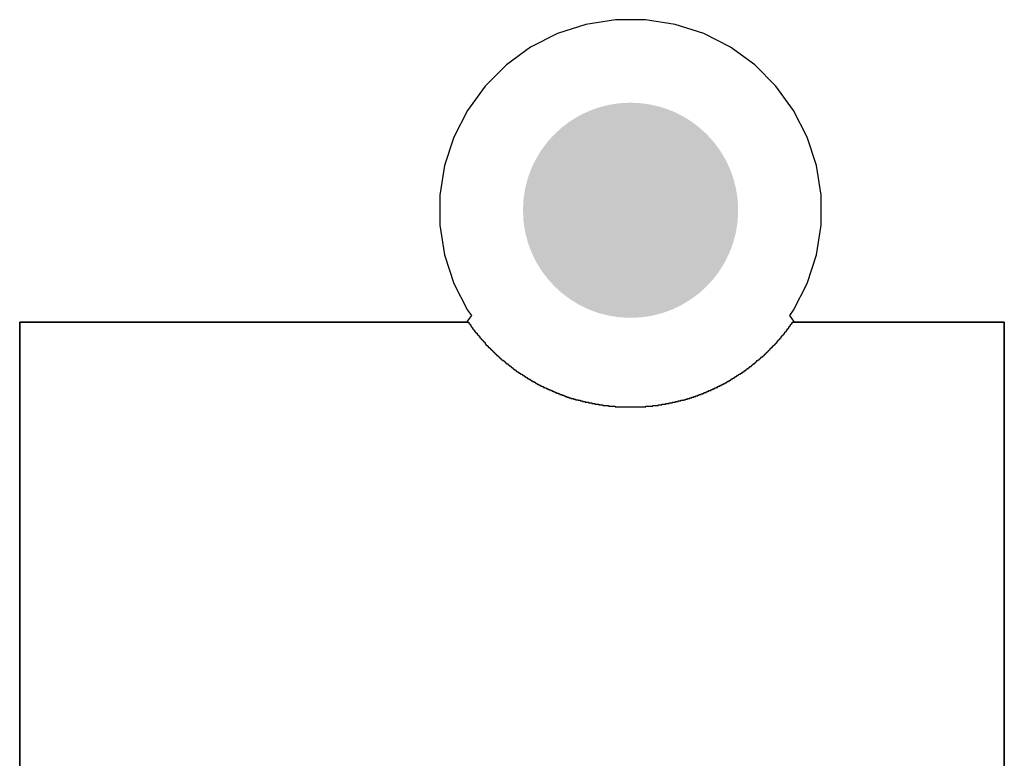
# Model space of a CAD drawing. Header units: inches. Extents: x 0 to 140, y 0 to 140.
# Tile 18 of 20: x 86 to 102, y 79 to 91. Entities that reach past the tile are written whole.
import ezdxf

# ---------------------------------------------------------------- set-up
doc = ezdxf.new("R2010")
doc.units = ezdxf.units.IN
doc.layers.add('BOTTOM', color=5, linetype='Continuous')
doc.layers.add('Pad Holes', color=156, linetype='Continuous')

msp = doc.modelspace()

# ---------------------------------------------------------------- hatches: boundary and pattern name
at = {"layer": 'BOTTOM'}
h = msp.add_hatch(color=5, dxfattribs=at)
edge = h.paths.add_edge_path()
edge.add_arc((95.93, 87.828), 1.5, 0, 360)
at = {"layer": 'Pad Holes'}
h = msp.add_hatch(color=7, dxfattribs=at)
edge = h.paths.add_edge_path()
edge.add_arc((95.93, 87.828), 1.75, 0, 360)

# ---------------------------------------------------------------- linework, layer by layer
at = {"layer": 'BOTTOM'}
for p, q in [((95.204, 90.852), (94.74, 90.701)), ((95.686, 90.928), (95.204, 90.852)), ((96.174, 90.928), (95.686, 90.928)), ((96.656, 90.852), (96.174, 90.928)), ((97.12, 90.701), (96.656, 90.852)), ((94.74, 90.701), (94.305, 90.479)), ((97.555, 90.479), (97.12, 90.701)), ((94.305, 90.479), (93.91, 90.192)), ((97.949, 90.192), (97.555, 90.479)), ((93.91, 90.192), (93.565, 89.847)), ((98.294, 89.847), (97.949, 90.192)), ((93.565, 89.847), (93.279, 89.453)), ((98.581, 89.453), (98.294, 89.847)), ((93.279, 89.453), (93.057, 89.018)), ((98.803, 89.018), (98.581, 89.453)), ((93.057, 89.018), (92.906, 88.554)), ((98.954, 88.554), (98.803, 89.018)), ((92.906, 88.554), (92.83, 88.072)), ((99.03, 88.072), (98.954, 88.554)), ((92.83, 88.072), (92.83, 87.584)), ((99.03, 87.584), (99.03, 88.072)), ((92.83, 87.584), (92.906, 87.102)), ((98.954, 87.102), (99.03, 87.584)), ((92.906, 87.102), (93.057, 86.638)), ((98.803, 86.638), (98.954, 87.102)), ((93.057, 86.638), (93.279, 86.203)), ((98.581, 86.203), (98.803, 86.638)), ((93.279, 86.203), (93.343, 86.115)), ((98.519, 86.117), (98.581, 86.203)), ((85.996, 73.212), (85.996, 86.007)), ((85.996, 86.007), (93.298, 86.007)), ((93.264, 86.007), (85.996, 86.007)), ((85.996, 86.007), (85.996, 73.227)), ((93.343, 86.115), (93.264, 86.007)), ((93.298, 86.007), (93.298, 85.985)), ((93.298, 85.985), (93.309, 85.985)), ((93.309, 85.985), (93.309, 85.975)), ((98.595, 86.007), (98.519, 86.117)), ((98.547, 85.975), (98.547, 85.985)), ((98.547, 85.985), (98.558, 85.985)), ((98.558, 85.985), (98.558, 86.007)), ((98.558, 86.007), (102.008, 86.007)), ((102.008, 86.007), (98.595, 86.007)), ((102.008, 86.007), (102.008, 73.212)), ((102.008, 73.227), (102.008, 86.007)), ((93.309, 85.975), (93.319, 85.975)), ((93.319, 85.975), (93.319, 85.964)), ((93.319, 85.964), (93.33, 85.964)), ((93.33, 85.964), (93.33, 85.943)), ((93.33, 85.943), (93.34, 85.943)), ((93.34, 85.943), (93.34, 85.932)), ((93.34, 85.932), (93.351, 85.932)), ((93.351, 85.932), (93.351, 85.922)), ((93.351, 85.922), (93.362, 85.922)), ((93.362, 85.922), (93.362, 85.901)), ((93.362, 85.901), (93.372, 85.901)), ((93.372, 85.901), (93.372, 85.89)), ((93.372, 85.89), (93.383, 85.89)), ((93.383, 85.89), (93.383, 85.88)), ((93.383, 85.88), (93.393, 85.88)), ((93.393, 85.88), (93.393, 85.858)), ((93.393, 85.858), (93.404, 85.858)), ((93.404, 85.858), (93.404, 85.848)), ((93.404, 85.848), (93.414, 85.848)), ((93.414, 85.848), (93.414, 85.837)), ((93.414, 85.837), (93.425, 85.837)), ((93.425, 85.837), (93.425, 85.827)), ((93.425, 85.827), (93.436, 85.827)), ((93.436, 85.827), (93.436, 85.805)), ((98.431, 85.816), (98.431, 85.837)), ((98.431, 85.837), (98.441, 85.837)), ((98.441, 85.837), (98.441, 85.848)), ((98.441, 85.848), (98.452, 85.848)), ((98.452, 85.848), (98.452, 85.858)), ((98.452, 85.858), (98.462, 85.858)), ((98.462, 85.858), (98.462, 85.869)), ((98.462, 85.869), (98.473, 85.869)), ((98.473, 85.869), (98.473, 85.89)), ((98.473, 85.89), (98.484, 85.89)), ((98.484, 85.89), (98.484, 85.901)), ((98.484, 85.901), (98.494, 85.901)), ((98.494, 85.901), (98.494, 85.911)), ((98.494, 85.911), (98.505, 85.911)), ((98.505, 85.911), (98.505, 85.932)), ((98.505, 85.932), (98.515, 85.932)), ((98.515, 85.932), (98.515, 85.943)), ((98.515, 85.943), (98.526, 85.943)), ((98.526, 85.943), (98.526, 85.964)), ((98.526, 85.964), (98.537, 85.964)), ((98.537, 85.964), (98.537, 85.975)), ((98.537, 85.975), (98.547, 85.975)), ((93.436, 85.805), (93.446, 85.805)), ((93.446, 85.805), (93.446, 85.795)), ((93.446, 85.795), (93.457, 85.795)), ((93.457, 85.795), (93.457, 85.784)), ((93.457, 85.784), (93.467, 85.784)), ((93.467, 85.784), (93.467, 85.774)), ((93.467, 85.774), (93.478, 85.774)), ((93.478, 85.774), (93.478, 85.753)), ((93.478, 85.753), (93.489, 85.753)), ((93.489, 85.753), (93.489, 85.742)), ((93.489, 85.742), (93.499, 85.742)), ((93.499, 85.742), (93.499, 85.731)), ((93.499, 85.731), (93.51, 85.731)), ((93.51, 85.731), (93.51, 85.721)), ((93.51, 85.721), (93.52, 85.721)), ((93.52, 85.721), (93.52, 85.71)), ((93.52, 85.71), (93.531, 85.71)), ((93.531, 85.71), (93.531, 85.7)), ((93.531, 85.7), (93.541, 85.7)), ((93.541, 85.7), (93.541, 85.689)), ((93.541, 85.689), (93.552, 85.689)), ((93.552, 85.689), (93.552, 85.678)), ((93.552, 85.678), (93.563, 85.678)), ((93.563, 85.678), (93.563, 85.657)), ((98.293, 85.657), (98.293, 85.668)), ((98.293, 85.668), (98.304, 85.668)), ((98.304, 85.668), (98.304, 85.678)), ((98.304, 85.678), (98.314, 85.678)), ((98.314, 85.678), (98.314, 85.7)), ((98.314, 85.7), (98.325, 85.7)), ((98.325, 85.7), (98.325, 85.71)), ((98.325, 85.71), (98.335, 85.71)), ((98.335, 85.71), (98.335, 85.721)), ((98.335, 85.721), (98.346, 85.721)), ((98.346, 85.721), (98.346, 85.731)), ((98.346, 85.731), (98.357, 85.731)), ((98.357, 85.731), (98.357, 85.742)), ((98.357, 85.742), (98.367, 85.742)), ((98.367, 85.742), (98.367, 85.753)), ((98.367, 85.753), (98.378, 85.753)), ((98.378, 85.753), (98.378, 85.774)), ((98.378, 85.774), (98.388, 85.774)), ((98.388, 85.774), (98.388, 85.784)), ((98.388, 85.784), (98.399, 85.784)), ((98.399, 85.784), (98.399, 85.795)), ((98.399, 85.795), (98.41, 85.795)), ((98.41, 85.795), (98.41, 85.805)), ((98.41, 85.805), (98.42, 85.805)), ((98.42, 85.805), (98.42, 85.816)), ((98.42, 85.816), (98.431, 85.816)), ((93.563, 85.657), (93.573, 85.657)), ((93.573, 85.657), (93.573, 85.647)), ((93.573, 85.647), (93.584, 85.647)), ((93.584, 85.647), (93.584, 85.636)), ((93.584, 85.636), (93.594, 85.636)), ((93.594, 85.636), (93.594, 85.626)), ((93.594, 85.626), (93.605, 85.626)), ((93.605, 85.626), (93.605, 85.615)), ((93.605, 85.615), (93.616, 85.615)), ((93.616, 85.615), (93.616, 85.604)), ((93.616, 85.604), (93.626, 85.604)), ((93.626, 85.604), (93.626, 85.594)), ((93.626, 85.594), (93.637, 85.594)), ((93.637, 85.594), (93.637, 85.583)), ((93.637, 85.583), (93.647, 85.583)), ((93.647, 85.583), (93.647, 85.573)), ((93.647, 85.573), (93.658, 85.573)), ((93.658, 85.573), (93.658, 85.562)), ((93.658, 85.562), (93.668, 85.562)), ((93.668, 85.562), (93.668, 85.551)), ((93.668, 85.551), (93.679, 85.551)), ((93.679, 85.551), (93.679, 85.541)), ((93.679, 85.541), (93.69, 85.541)), ((93.69, 85.541), (93.69, 85.53)), ((93.69, 85.53), (93.7, 85.53)), ((93.7, 85.53), (93.7, 85.52)), ((93.7, 85.52), (93.711, 85.52)), ((93.711, 85.52), (93.711, 85.509)), ((93.711, 85.509), (93.721, 85.509)), ((93.721, 85.509), (93.721, 85.499)), ((98.134, 85.499), (98.134, 85.509)), ((98.134, 85.509), (98.145, 85.509)), ((98.145, 85.509), (98.145, 85.52)), ((98.145, 85.52), (98.156, 85.52)), ((98.156, 85.52), (98.156, 85.53)), ((98.156, 85.53), (98.166, 85.53)), ((98.166, 85.53), (98.166, 85.541)), ((98.166, 85.541), (98.177, 85.541)), ((98.177, 85.541), (98.177, 85.551)), ((98.177, 85.551), (98.187, 85.551)), ((98.187, 85.551), (98.187, 85.562)), ((98.187, 85.562), (98.198, 85.562)), ((98.198, 85.562), (98.198, 85.573)), ((98.198, 85.573), (98.208, 85.573)), ((98.208, 85.573), (98.208, 85.583)), ((98.208, 85.583), (98.219, 85.583)), ((98.219, 85.583), (98.219, 85.594)), ((98.219, 85.594), (98.23, 85.594)), ((98.23, 85.594), (98.23, 85.604)), ((98.23, 85.604), (98.24, 85.604)), ((98.24, 85.604), (98.24, 85.615)), ((98.24, 85.615), (98.251, 85.615)), ((98.251, 85.615), (98.251, 85.626)), ((98.251, 85.626), (98.261, 85.626)), ((98.261, 85.626), (98.261, 85.636)), ((98.261, 85.636), (98.272, 85.636)), ((98.272, 85.636), (98.272, 85.647)), ((98.272, 85.647), (98.283, 85.647)), ((98.283, 85.647), (98.283, 85.657)), ((98.283, 85.657), (98.293, 85.657)), ((93.721, 85.499), (93.732, 85.499)), ((93.732, 85.499), (93.732, 85.488)), ((93.732, 85.488), (93.743, 85.488)), ((93.743, 85.488), (93.743, 85.477)), ((93.743, 85.477), (93.753, 85.477)), ((93.753, 85.477), (93.753, 85.467)), ((93.753, 85.467), (93.774, 85.467)), ((93.774, 85.467), (93.774, 85.456)), ((93.774, 85.456), (93.785, 85.456)), ((93.785, 85.456), (93.785, 85.446)), ((93.785, 85.446), (93.795, 85.446)), ((93.795, 85.446), (93.795, 85.435)), ((93.795, 85.435), (93.806, 85.435)), ((93.806, 85.435), (93.806, 85.424)), ((93.806, 85.424), (93.817, 85.424)), ((93.817, 85.424), (93.817, 85.414)), ((93.817, 85.414), (93.827, 85.414)), ((93.827, 85.414), (93.827, 85.403)), ((93.827, 85.403), (93.838, 85.403)), ((93.838, 85.403), (93.838, 85.393)), ((93.838, 85.393), (93.848, 85.393)), ((93.848, 85.393), (93.848, 85.382)), ((93.848, 85.382), (93.87, 85.382)), ((93.87, 85.382), (93.87, 85.372)), ((93.87, 85.372), (93.88, 85.372)), ((93.88, 85.372), (93.88, 85.361)), ((93.88, 85.361), (93.891, 85.361)), ((93.891, 85.361), (93.891, 85.35)), ((93.891, 85.35), (93.901, 85.35)), ((93.901, 85.35), (93.901, 85.34)), ((97.955, 85.34), (97.955, 85.35)), ((97.955, 85.35), (97.965, 85.35)), ((97.965, 85.35), (97.965, 85.361)), ((97.965, 85.361), (97.976, 85.361)), ((97.976, 85.361), (97.976, 85.372)), ((97.976, 85.372), (97.986, 85.372)), ((97.986, 85.372), (97.986, 85.382)), ((97.986, 85.382), (98.007, 85.382)), ((98.007, 85.382), (98.007, 85.393)), ((98.007, 85.393), (98.018, 85.393)), ((98.018, 85.393), (98.018, 85.403)), ((98.018, 85.403), (98.029, 85.403)), ((98.029, 85.403), (98.029, 85.414)), ((98.029, 85.414), (98.039, 85.414)), ((98.039, 85.414), (98.039, 85.424)), ((98.039, 85.424), (98.05, 85.424)), ((98.05, 85.424), (98.05, 85.435)), ((98.05, 85.435), (98.06, 85.435)), ((98.06, 85.435), (98.06, 85.446)), ((98.06, 85.446), (98.082, 85.446)), ((98.082, 85.446), (98.082, 85.456)), ((98.082, 85.456), (98.092, 85.456)), ((98.092, 85.456), (98.092, 85.467)), ((98.092, 85.467), (98.103, 85.467)), ((98.103, 85.467), (98.103, 85.477)), ((98.103, 85.477), (98.113, 85.477)), ((98.113, 85.477), (98.113, 85.488)), ((98.113, 85.488), (98.124, 85.488)), ((98.124, 85.488), (98.124, 85.499)), ((98.124, 85.499), (98.134, 85.499)), ((93.901, 85.34), (93.912, 85.34)), ((93.912, 85.34), (93.912, 85.329)), ((93.912, 85.329), (93.933, 85.329)), ((93.933, 85.329), (93.933, 85.319)), ((93.933, 85.319), (93.944, 85.319)), ((93.944, 85.319), (93.944, 85.308)), ((93.944, 85.308), (93.954, 85.308)), ((93.954, 85.308), (93.954, 85.297)), ((93.954, 85.297), (93.975, 85.297)), ((93.975, 85.297), (93.975, 85.287)), ((93.975, 85.287), (93.986, 85.287)), ((93.986, 85.287), (93.986, 85.276)), ((93.986, 85.276), (93.997, 85.276)), ((93.997, 85.276), (93.997, 85.266)), ((93.997, 85.266), (94.018, 85.266)), ((94.018, 85.266), (94.018, 85.255)), ((94.018, 85.255), (94.028, 85.255)), ((94.028, 85.255), (94.028, 85.245)), ((94.028, 85.245), (94.039, 85.245)), ((94.039, 85.245), (94.039, 85.234)), ((94.039, 85.234), (94.06, 85.234)), ((94.06, 85.234), (94.06, 85.223)), ((94.06, 85.223), (94.071, 85.223)), ((94.071, 85.223), (94.071, 85.213)), ((94.071, 85.213), (94.081, 85.213)), ((94.081, 85.213), (94.081, 85.202)), ((94.081, 85.202), (94.102, 85.202)), ((94.102, 85.202), (94.102, 85.192)), ((94.102, 85.192), (94.113, 85.192)), ((94.113, 85.192), (94.113, 85.181)), ((97.743, 85.181), (97.743, 85.192)), ((97.743, 85.192), (97.753, 85.192)), ((97.753, 85.192), (97.753, 85.202)), ((97.753, 85.202), (97.775, 85.202)), ((97.775, 85.202), (97.775, 85.213)), ((97.775, 85.213), (97.785, 85.213)), ((97.785, 85.213), (97.785, 85.223)), ((97.785, 85.223), (97.806, 85.223)), ((97.806, 85.223), (97.806, 85.234)), ((97.806, 85.234), (97.817, 85.234)), ((97.817, 85.234), (97.817, 85.245)), ((97.817, 85.245), (97.828, 85.245)), ((97.828, 85.245), (97.828, 85.255)), ((97.828, 85.255), (97.849, 85.255)), ((97.849, 85.255), (97.849, 85.266)), ((97.849, 85.266), (97.859, 85.266)), ((97.859, 85.266), (97.859, 85.276)), ((97.859, 85.276), (97.87, 85.276)), ((97.87, 85.276), (97.87, 85.287)), ((97.87, 85.287), (97.891, 85.287)), ((97.891, 85.287), (97.891, 85.297)), ((97.891, 85.297), (97.902, 85.297)), ((97.902, 85.297), (97.902, 85.308)), ((97.902, 85.308), (97.912, 85.308)), ((97.912, 85.308), (97.912, 85.319)), ((97.912, 85.319), (97.923, 85.319)), ((97.923, 85.319), (97.923, 85.329)), ((97.923, 85.329), (97.944, 85.329)), ((97.944, 85.329), (97.944, 85.34)), ((97.944, 85.34), (97.955, 85.34)), ((94.113, 85.181), (94.134, 85.181)), ((94.134, 85.181), (94.134, 85.17)), ((94.134, 85.17), (94.145, 85.17)), ((94.145, 85.17), (94.145, 85.16)), ((94.145, 85.16), (94.166, 85.16)), ((94.166, 85.16), (94.166, 85.149)), ((94.166, 85.149), (94.176, 85.149)), ((94.176, 85.149), (94.176, 85.139)), ((94.176, 85.139), (94.198, 85.139)), ((94.198, 85.139), (94.198, 85.128)), ((94.198, 85.128), (94.208, 85.128)), ((94.208, 85.128), (94.208, 85.118)), ((94.208, 85.118), (94.229, 85.118)), ((94.229, 85.118), (94.229, 85.107)), ((94.229, 85.107), (94.251, 85.107)), ((94.251, 85.107), (94.251, 85.096)), ((94.251, 85.096), (94.261, 85.096)), ((94.261, 85.096), (94.261, 85.086)), ((94.261, 85.086), (94.282, 85.086)), ((94.282, 85.086), (94.282, 85.075)), ((94.282, 85.075), (94.303, 85.075)), ((94.303, 85.075), (94.303, 85.065)), ((94.303, 85.065), (94.314, 85.065)), ((94.314, 85.065), (94.314, 85.054)), ((94.314, 85.054), (94.335, 85.054)), ((94.335, 85.054), (94.335, 85.043)), ((94.335, 85.043), (94.356, 85.043)), ((94.356, 85.043), (94.356, 85.033)), ((94.356, 85.033), (94.378, 85.033)), ((94.378, 85.033), (94.378, 85.022)), ((97.489, 85.022), (97.489, 85.033)), ((97.489, 85.033), (97.499, 85.033)), ((97.499, 85.033), (97.499, 85.043)), ((97.499, 85.043), (97.521, 85.043)), ((97.521, 85.043), (97.521, 85.054)), ((97.521, 85.054), (97.542, 85.054)), ((97.542, 85.054), (97.542, 85.065)), ((97.542, 85.065), (97.563, 85.065)), ((97.563, 85.065), (97.563, 85.075)), ((97.563, 85.075), (97.574, 85.075)), ((97.574, 85.075), (97.574, 85.086)), ((97.574, 85.086), (97.595, 85.086)), ((97.595, 85.086), (97.595, 85.096)), ((97.595, 85.096), (97.616, 85.096)), ((97.616, 85.096), (97.616, 85.107)), ((97.616, 85.107), (97.626, 85.107)), ((97.626, 85.107), (97.626, 85.118)), ((97.626, 85.118), (97.648, 85.118)), ((97.648, 85.118), (97.648, 85.128)), ((97.648, 85.128), (97.658, 85.128)), ((97.658, 85.128), (97.658, 85.139)), ((97.658, 85.139), (97.679, 85.139)), ((97.679, 85.139), (97.679, 85.149)), ((97.679, 85.149), (97.69, 85.149)), ((97.69, 85.149), (97.69, 85.16)), ((97.69, 85.16), (97.711, 85.16)), ((97.711, 85.16), (97.711, 85.17)), ((97.711, 85.17), (97.722, 85.17)), ((97.722, 85.17), (97.722, 85.181)), ((97.722, 85.181), (97.743, 85.181)), ((94.378, 85.022), (94.388, 85.022)), ((94.388, 85.022), (94.388, 85.012)), ((94.388, 85.012), (94.409, 85.012)), ((94.409, 85.012), (94.409, 85.001)), ((94.409, 85.001), (94.43, 85.001)), ((94.43, 85.001), (94.43, 84.991)), ((94.43, 84.991), (94.452, 84.991)), ((94.452, 84.991), (94.452, 84.98)), ((94.452, 84.98), (94.473, 84.98)), ((94.473, 84.98), (94.473, 84.969)), ((94.473, 84.969), (94.494, 84.969)), ((94.494, 84.969), (94.494, 84.959)), ((94.494, 84.959), (94.515, 84.959)), ((94.515, 84.959), (94.515, 84.948)), ((94.515, 84.948), (94.536, 84.948)), ((94.536, 84.948), (94.536, 84.938)), ((94.536, 84.938), (94.557, 84.938)), ((94.557, 84.938), (94.557, 84.927)), ((94.557, 84.927), (94.579, 84.927)), ((94.579, 84.927), (94.579, 84.916)), ((94.579, 84.916), (94.6, 84.916)), ((94.6, 84.916), (94.6, 84.906)), ((94.6, 84.906), (94.632, 84.906)), ((94.632, 84.906), (94.632, 84.895)), ((94.632, 84.895), (94.653, 84.895)), ((94.653, 84.895), (94.653, 84.885)), ((94.653, 84.885), (94.674, 84.885)), ((94.674, 84.885), (94.674, 84.874)), ((94.674, 84.874), (94.706, 84.874)), ((94.706, 84.874), (94.706, 84.864)), ((94.706, 84.864), (94.727, 84.864)), ((94.727, 84.864), (94.727, 84.853)), ((97.129, 84.853), (97.129, 84.864)), ((97.129, 84.864), (97.161, 84.864)), ((97.161, 84.864), (97.161, 84.874)), ((97.161, 84.874), (97.182, 84.874)), ((97.182, 84.874), (97.182, 84.885)), ((97.182, 84.885), (97.203, 84.885)), ((97.203, 84.885), (97.203, 84.895)), ((97.203, 84.895), (97.235, 84.895)), ((97.235, 84.895), (97.235, 84.906)), ((97.235, 84.906), (97.256, 84.906)), ((97.256, 84.906), (97.256, 84.916)), ((97.256, 84.916), (97.277, 84.916)), ((97.277, 84.916), (97.277, 84.927)), ((97.277, 84.927), (97.298, 84.927)), ((97.298, 84.927), (97.298, 84.938)), ((97.298, 84.938), (97.32, 84.938)), ((97.32, 84.938), (97.32, 84.948)), ((97.32, 84.948), (97.341, 84.948)), ((97.341, 84.948), (97.341, 84.959)), ((97.341, 84.959), (97.362, 84.959)), ((97.362, 84.959), (97.362, 84.969)), ((97.362, 84.969), (97.383, 84.969)), ((97.383, 84.969), (97.383, 84.98)), ((97.383, 84.98), (97.404, 84.98)), ((97.404, 84.98), (97.404, 84.991)), ((97.404, 84.991), (97.425, 84.991)), ((97.425, 84.991), (97.425, 85.001)), ((97.425, 85.001), (97.447, 85.001)), ((97.447, 85.001), (97.447, 85.012)), ((97.447, 85.012), (97.468, 85.012)), ((97.468, 85.012), (97.468, 85.022)), ((97.468, 85.022), (97.489, 85.022)), ((94.727, 84.853), (94.759, 84.853)), ((94.759, 84.853), (94.759, 84.842)), ((94.759, 84.842), (94.78, 84.842)), ((94.78, 84.842), (94.78, 84.832)), ((94.78, 84.832), (94.811, 84.832)), ((94.811, 84.832), (94.811, 84.821)), ((94.811, 84.821), (94.843, 84.821)), ((94.843, 84.821), (94.843, 84.811)), ((94.843, 84.811), (94.864, 84.811)), ((94.864, 84.811), (94.864, 84.8)), ((94.864, 84.8), (94.896, 84.8)), ((94.896, 84.8), (94.896, 84.789)), ((94.896, 84.789), (94.928, 84.789)), ((94.928, 84.789), (94.928, 84.779)), ((94.928, 84.779), (94.96, 84.779)), ((94.96, 84.779), (94.96, 84.768)), ((94.96, 84.768), (95.002, 84.768)), ((95.002, 84.768), (95.002, 84.758)), ((95.002, 84.758), (95.034, 84.758)), ((95.034, 84.758), (95.034, 84.747)), ((95.034, 84.747), (95.076, 84.747)), ((95.076, 84.747), (95.076, 84.737)), ((95.076, 84.737), (95.108, 84.737)), ((95.108, 84.737), (95.108, 84.726)), ((95.108, 84.726), (95.15, 84.726)), ((95.15, 84.726), (95.15, 84.715)), ((95.15, 84.715), (95.192, 84.715)), ((95.192, 84.715), (95.192, 84.705)), ((95.192, 84.705), (95.245, 84.705)), ((95.245, 84.705), (95.245, 84.694)), ((96.61, 84.694), (96.61, 84.705)), ((96.61, 84.705), (96.663, 84.705)), ((96.663, 84.705), (96.663, 84.715)), ((96.663, 84.715), (96.706, 84.715)), ((96.706, 84.715), (96.706, 84.726)), ((96.706, 84.726), (96.748, 84.726)), ((96.748, 84.726), (96.748, 84.737)), ((96.748, 84.737), (96.79, 84.737)), ((96.79, 84.737), (96.79, 84.747)), ((96.79, 84.747), (96.822, 84.747)), ((96.822, 84.747), (96.822, 84.758)), ((96.822, 84.758), (96.854, 84.758)), ((96.854, 84.758), (96.854, 84.768)), ((96.854, 84.768), (96.896, 84.768)), ((96.896, 84.768), (96.896, 84.779)), ((96.896, 84.779), (96.928, 84.779)), ((96.928, 84.779), (96.928, 84.789)), ((96.928, 84.789), (96.96, 84.789)), ((96.96, 84.789), (96.96, 84.8)), ((96.96, 84.8), (96.991, 84.8)), ((96.991, 84.8), (96.991, 84.811)), ((96.991, 84.811), (97.023, 84.811)), ((97.023, 84.811), (97.023, 84.821)), ((97.023, 84.821), (97.044, 84.821)), ((97.044, 84.821), (97.044, 84.832)), ((97.044, 84.832), (97.076, 84.832)), ((97.076, 84.832), (97.076, 84.842)), ((97.076, 84.842), (97.108, 84.842)), ((97.108, 84.842), (97.108, 84.853)), ((97.108, 84.853), (97.129, 84.853)), ((95.245, 84.694), (95.298, 84.694)), ((95.298, 84.694), (95.298, 84.684)), ((95.298, 84.684), (95.351, 84.684)), ((95.351, 84.684), (95.351, 84.673)), ((95.351, 84.673), (95.415, 84.673)), ((95.415, 84.673), (95.415, 84.662)), ((95.415, 84.662), (95.478, 84.662)), ((95.478, 84.662), (95.478, 84.652)), ((95.478, 84.652), (95.573, 84.652)), ((95.573, 84.652), (95.573, 84.641)), ((95.573, 84.641), (95.679, 84.641)), ((95.679, 84.641), (95.679, 84.631)), ((95.679, 84.631), (96.177, 84.631)), ((96.177, 84.631), (96.177, 84.641)), ((96.177, 84.641), (96.293, 84.641)), ((96.293, 84.641), (96.293, 84.652)), ((96.293, 84.652), (96.378, 84.652)), ((96.378, 84.652), (96.378, 84.662)), ((96.378, 84.662), (96.441, 84.662)), ((96.441, 84.662), (96.441, 84.673)), ((96.441, 84.673), (96.505, 84.673)), ((96.505, 84.673), (96.505, 84.684)), ((96.505, 84.684), (96.558, 84.684)), ((96.558, 84.684), (96.558, 84.694)), ((96.558, 84.694), (96.61, 84.694))]:
    msp.add_line(p, q, dxfattribs=at)

doc.saveas('drawing.dxf')
